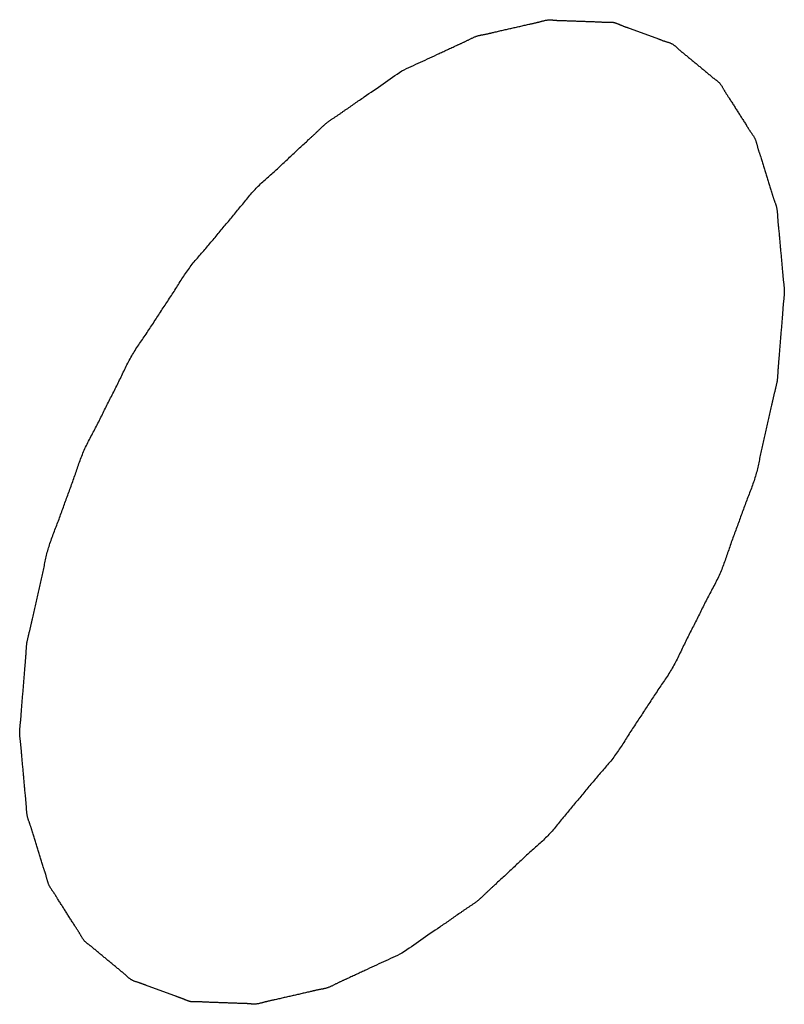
# Model space of a CAD drawing. Header units: inches. Extents: x 5 to 265, y 5 to 171.
# Tile 126 of 212: x 213.2127 to 213.2354, y 111.7616 to 111.7908. Entities that reach past the tile are written whole.
import ezdxf

# ---------------------------------------------------------------- set-up
doc = ezdxf.new("R2010")
doc.units = ezdxf.units.IN
doc.header["$LTSCALE"] = 14.96
doc.header["$MEASUREMENT"] = 0
doc.linetypes.add('HIDDEN', pattern=[0.2, 0.1, -0.1])
doc.layers.add('08_ALL_COSMETICS', color=7, linetype='CONTINUOUS')

msp = doc.modelspace()

# ---------------------------------------------------------------- linework, layer by layer
at = {"layer": '08_ALL_COSMETICS', "color": 7, "linetype": 'HIDDEN'}
for points in [[(213.224051, 111.78929), (213.224417, 111.78946), (213.224966, 111.789713), (213.225608, 111.790015), (213.225973, 111.790177), (213.226252, 111.790329), (213.226512, 111.790365), (213.226866, 111.790454), (213.227305, 111.790549), (213.227747, 111.790655), (213.228097, 111.790727), (213.228368, 111.790813), (213.228605, 111.790779), (213.228932, 111.790775), (213.229337, 111.790755), (213.229745, 111.790746), (213.230066, 111.790725), (213.23032, 111.790742), (213.230527, 111.790636), (213.23082, 111.790538), (213.231181, 111.7904), (213.231546, 111.790272), (213.231831, 111.790157), (213.232063, 111.790101), (213.232223, 111.789932), (213.232462, 111.789746), (213.232751, 111.7895), (213.233046, 111.789262), (213.233274, 111.789062), (213.233465, 111.788938), (213.23358, 111.788711), (213.233759, 111.788444), (213.233973, 111.788097), (213.234194, 111.787759), (213.234362, 111.787478), (213.23451, 111.787292), (213.234573, 111.787014), (213.234687, 111.786676), (213.234817, 111.786242), (213.234956, 111.785816), (213.235057, 111.785465), (213.235157, 111.785225), (213.235165, 111.784901), (213.235209, 111.784498), (213.235252, 111.783983), (213.235302, 111.783474), (213.235333, 111.783062), (213.235381, 111.782765), (213.235334, 111.782423), (213.235304, 111.781982), (213.235255, 111.781426), (213.235215, 111.780873), (213.235172, 111.780427), (213.235165, 111.780101), (213.235066, 111.779743), (213.234965, 111.779277), (213.234832, 111.778691), (213.234663, 111.777988), (213.23454, 111.777289), (213.234244, 111.776573), (213.233997, 111.775862), (213.233726, 111.77515), (213.233503, 111.774435), (213.233111, 111.77373), (213.232766, 111.77302), (213.232401, 111.772319), (213.232072, 111.77159), (213.231619, 111.770961), (213.231201, 111.770302), (213.230766, 111.76966), (213.230362, 111.768983), (213.229853, 111.768427), (213.229374, 111.767836), (213.228882, 111.767265), (213.228411, 111.766649), (213.227868, 111.766191), (213.227344, 111.765692), (213.226904, 111.765281), (213.22655, 111.76496), (213.226292, 111.764696), (213.226007, 111.764521), (213.225636, 111.764257), (213.224982, 111.763809), (213.224424, 111.76342), (213.224051, 111.763162)], [(213.224051, 111.763162), (213.223685, 111.762992), (213.223136, 111.762739), (213.222494, 111.762436), (213.222129, 111.762274), (213.221851, 111.762122), (213.22159, 111.762086), (213.221237, 111.761998), (213.220797, 111.761902), (213.220355, 111.761796), (213.220006, 111.761724), (213.219734, 111.761638), (213.219498, 111.761672), (213.21917, 111.761676), (213.218766, 111.761696), (213.218358, 111.761706), (213.218036, 111.761726), (213.217783, 111.761709), (213.217575, 111.761815), (213.217282, 111.761913), (213.216922, 111.762052), (213.216557, 111.76218), (213.216272, 111.762294), (213.216039, 111.762351), (213.215879, 111.762519), (213.21564, 111.762705), (213.215352, 111.762952), (213.215056, 111.763189), (213.214828, 111.76339), (213.214637, 111.763513), (213.214523, 111.76374), (213.214343, 111.764007), (213.214129, 111.764354), (213.213908, 111.764693), (213.21374, 111.764973), (213.213592, 111.76516), (213.213529, 111.765437), (213.213416, 111.765775), (213.213285, 111.766209), (213.213147, 111.766636), (213.213045, 111.766986), (213.212945, 111.767227), (213.212937, 111.767551), (213.212893, 111.767954), (213.212851, 111.768468), (213.2128, 111.768977), (213.21277, 111.769389), (213.212722, 111.769686), (213.212769, 111.770029), (213.212798, 111.770469), (213.212847, 111.771025), (213.212888, 111.771578), (213.21293, 111.772024), (213.212938, 111.77235), (213.213037, 111.772708), (213.213137, 111.773174), (213.213271, 111.77376), (213.213439, 111.774463), (213.213562, 111.775162), (213.213859, 111.775878), (213.214105, 111.77659), (213.214377, 111.777302), (213.2146, 111.778016), (213.214992, 111.778721), (213.215336, 111.779431), (213.215701, 111.780133), (213.216031, 111.780861), (213.216484, 111.781491), (213.216902, 111.782149), (213.217336, 111.782792), (213.21774, 111.783468), (213.218249, 111.784024), (213.218728, 111.784616), (213.21922, 111.785187), (213.219691, 111.785803), (213.220234, 111.786261), (213.220758, 111.78676), (213.221198, 111.78717), (213.221552, 111.787491), (213.22181, 111.787756), (213.222096, 111.787931), (213.222466, 111.788195), (213.22312, 111.788643), (213.223678, 111.789032), (213.224051, 111.78929)]]:
    msp.add_open_spline(points, degree=3, knots=[0, 0, 0, 0, 0.03125, 0.046875, 0.054688, 0.0625, 0.070312, 0.078125, 0.09375, 0.109375, 0.117188, 0.125, 0.132812, 0.140625, 0.15625, 0.171875, 0.179688, 0.1875, 0.195312, 0.203125, 0.21875, 0.234375, 0.242188, 0.25, 0.257812, 0.265625, 0.28125, 0.296875, 0.304688, 0.3125, 0.320312, 0.328125, 0.34375, 0.359375, 0.367188, 0.375, 0.382812, 0.390625, 0.40625, 0.421875, 0.429688, 0.4375, 0.445312, 0.453125, 0.46875, 0.484375, 0.492188, 0.5, 0.507812, 0.515625, 0.53125, 0.546875, 0.554688, 0.5625, 0.570312, 0.578125, 0.59375, 0.609375, 0.625, 0.640625, 0.65625, 0.671875, 0.6875, 0.703125, 0.71875, 0.734375, 0.75, 0.765625, 0.78125, 0.796875, 0.8125, 0.828125, 0.84375, 0.859375, 0.875, 0.890625, 0.90625, 0.921875, 0.929688, 0.9375, 0.945312, 0.953125, 0.96875, 1, 1, 1, 1], dxfattribs=at)

doc.saveas('drawing.dxf')
